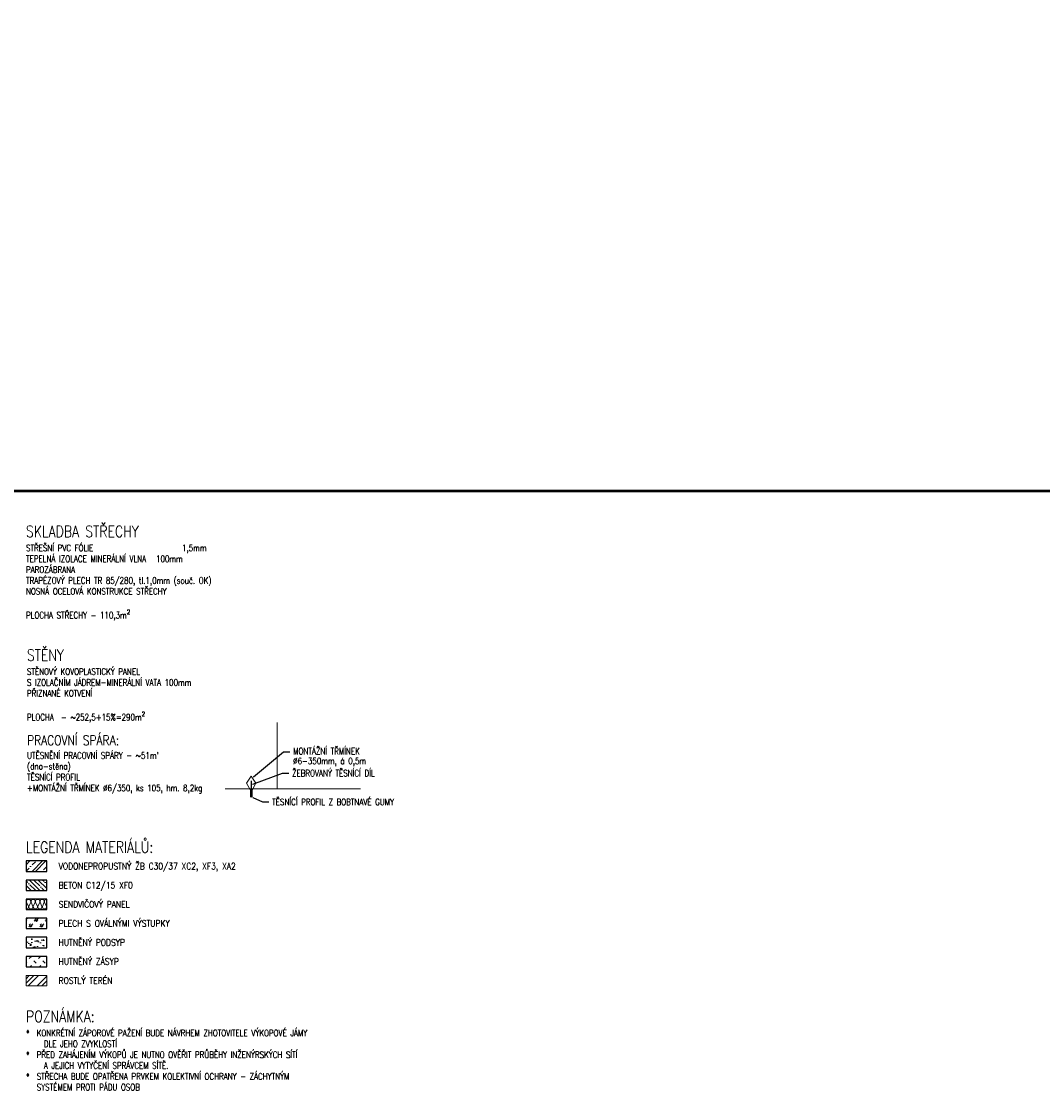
# Model space of a CAD drawing. Header units: millimetres. Extents: x -25606 to 96684, y -22894 to 47132.
# Tile 86 of 89: x 34845 to 50556, y -9222 to 7219. Entities that reach past the tile are written whole.
import ezdxf
from ezdxf import colors
from ezdxf.entities.mleader import LeaderData, LeaderLine
from ezdxf.enums import TextEntityAlignment as Align
from ezdxf.math import Vec2, Vec3

# ---------------------------------------------------------------- set-up
doc = ezdxf.new("R2010")
doc.units = ezdxf.units.MM
doc.header["$LTSCALE"] = 50
for name, color, linetype, lineweight in [('1LEGENDA_1000', 7, 'Continuous', 15), ('CA_POHHRA18', 8, 'Continuous', 18), ('CA_POHHRA25', 7, 'Continuous', 25), ('CA_SRAFY', 9, 'Continuous', 13), ('CA_TEXT25', 7, 'Continuous', 25), ('CA_TEXT35', 62, 'Continuous', 35)]:
    doc.layers.add(name, color=color, linetype=linetype, lineweight=lineweight)
doc.layers.add('RAMECEK', color=1, linetype='Continuous', lineweight=50, plot=False)
doc.styles.add('ROMANS', font='romans.shx', dxfattribs={"width": 0.8})

msp = doc.modelspace()

# ---------------------------------------------------------------- hatches: boundary and pattern name
at = {"layer": 'CA_POHHRA18'}
h = msp.add_hatch(dxfattribs=at)
h.set_pattern_fill('MISMAS', color=252, scale=30)
h.set_pattern_definition([(45, (-676512.77, -227572.39), (-84.852814, 84.852814), [60, -60]), (45, (-676525.5, -227551.18), (-84.852814, 84.852814), [30, -90]), (45, (-676531.87, -227574.51), (-84.852814, 84.852814), [30, -90]), (45, (-676500.05, -227576.63), (-84.852814, 84.852814), [30, -90]), (45, (-676506.41, -227578.75), (-84.852814, 84.852814), [30, -90])])
h.paths.add_polyline_path([(35236.74, -6571.21), (34916.74, -6571.21), (34916.74, -6731.21), (35236.74, -6731.21)])
at = {"layer": 'CA_SRAFY'}
h = msp.add_hatch(dxfattribs=at)
h.set_pattern_fill('ZELEZOBETON', color=256, scale=35)
h.set_pattern_definition([(45, (-434768.51, -231857.24), (-123.743687, 123.743687), []), (45, (-434719.01, -231857.24), (-123.743687, 123.743687), []), (45, (-434620.02, -231857.24), (-74.24621, 173.24116), [70, -35, 0, -35])])
h.paths.add_polyline_path([(35236.74, -5691.35), (34916.74, -5691.35), (34916.74, -5851.35), (35236.74, -5851.35)])
at = {"layer": 'CA_SRAFY', "transparency": 33554687}
h = msp.add_hatch(dxfattribs=at)
h.set_pattern_fill('ANSI35', color=256, scale=15, angle=90)
h.set_pattern_definition([(135, (258836.98, -156303.11), (-67.35192, -67.35192), []), (135, (258836.98, -156235.76), (-67.35192, -67.35192), [119.0625, -23.8125, 0, -23.8125])])
h.paths.add_polyline_path([(35236.74, -5984.63), (34916.74, -5984.63), (34916.74, -6144.63), (35236.74, -6144.63)])
at = {"layer": 'CA_SRAFY'}
h = msp.add_hatch(dxfattribs=at)
h.set_pattern_fill('FP_72', color=256, scale=0.8, angle=336.422, style=0, pattern_type=2)
h.set_pattern_definition([(246.422, (28898.256, -6285.87), (-9e-06, -159.01516), [27.4568, -14.4848, 72.2656, -14.4848, -44.8072]), (246.422, (28898.256, -6285.87), (-9e-06, -159.01516), [-128.692, 27.4568, -17.3504]), (293.578, (28939.896, -6285.873), (69.3992, 0.0003), [27.4568, -14.4848, 72.2656, -14.4848, -44.8072]), (293.578, (28939.896, -6285.873), (69.3992, 0.0003), [-128.692, 27.4568, -17.3504]), (180, (28939.9, -6285.87), (-6e-13, -159.0144), [41.6392, -27.7592]), (180, (28905.2, -6428.99), (-6e-13, -159.0144), [41.6392, -27.7592]), (270, (28950.88, -6311.04), (69.4, -2e-13), [13.2744, -145.74]), (270, (28916.18, -6390.546), (69.4, -2e-13), [13.2744, -145.74]), (270, (28887.27, -6311.04), (69.4, -2e-13), [13.2744, -145.74]), (270, (28852.57, -6390.545), (69.4, -2e-13), [13.2744, -145.74])])
h.paths.add_polyline_path([(35232.18, -6349.98), (35232.18, -6277.92), (34916.74, -6277.92), (34916.74, -6437.92), (35232.18, -6437.92)])
at = {"layer": 'CA_SRAFY', "lineweight": 13}
h = msp.add_hatch(dxfattribs=at)
h.set_pattern_fill('AR-CONC', color=256, style=0)
h.set_pattern_definition([(50, (-676512.77, -226985.81), (182.18467, -15.939086), [19.05, -209.55]), (355, (-676512.77, -226985.81), (-35.242826, 191.056643), [15.24, -167.64]), (100.451, (-676497.6, -226987.14), (146.9425, 175.116688), [16.19, -178.09]), (46.1842, (-676512.77, -226935.01), (271.07904, -42.04233), [28.575, -314.325]), (96.6356, (-676490.18, -226938.52), (237.40423, 247.42556), [24.285, -267.135]), (351.184, (-676512.77, -226935), (237.40461, 247.42512), [22.86, -251.46]), (21, (-676487.37, -226947.71), (151.61488, -102.26552), [19.05, -209.55]), (326, (-676487.37, -226947.71), (61.80203, 184.187966), [15.24, -167.64]), (71.4514, (-676474.74, -226956.24), (213.41649, 81.922858), [16.19, -178.09]), (37.5, (-676512.774, -226985.81), (3.088603, 84.555039), [0, -165.608, 0, -170.18, 0, -168.275]), (7.5, (-676512.77, -226985.81), (66.819663, 100.180575), [0, -97.028, 0, -161.798, 0, -64.135]), (327.5, (-676569.416, -226985.81), (135.590595, -5.728744), [0, -63.5, 0, -198.12, 0, -262.89]), (317.5, (-676594.82, -226985.81), (148.129181, 25.426491), [0, -82.55, 0, -131.572, 0, -186.69])])
h.paths.add_polyline_path([(35236.74, -6864.5), (34916.74, -6864.5), (34916.74, -7024.5), (35236.74, -7024.5)])
at = {"layer": 'CA_SRAFY'}
h = msp.add_hatch(dxfattribs=at)
h.set_pattern_fill('ZEM_NASYPANA', color=256, scale=50)
h.set_pattern_definition([(45, (1526677.71, 58427.17), (0, 141.421356), [50, -150]), (135, (1526783.78, 58497.88), (-141.421356, 1e-14), [50, -150])])
h.paths.add_polyline_path([(35236.74, -7157.79), (34916.74, -7157.79), (34916.74, -7317.79), (35236.74, -7317.79)])
h = msp.add_hatch(dxfattribs=at)
h.set_pattern_fill('ZEM_PUVODNI', color=256, scale=50)
h.set_pattern_definition([(45, (17092.71, -152604.83), (-141.42136, 141.42136), []), (45, (17163.42, -152604.83), (-141.42136, 141.42136), []), (45, (17234.13, -152604.83), (-141.42136, 141.42136), [])])
h.paths.add_polyline_path([(35236.74, -7611.07), (35236.74, -7451.07), (34916.74, -7451.07), (34916.74, -7611.07)])

# ---------------------------------------------------------------- linework, layer by layer
at = {"layer": 'CA_POHHRA18'}
for p, q in [((38781.68, -3561.66), (38781.68, -4583.27)), ((38781.68, -4583.27), (37981.68, -4583.27)), ((38781.68, -4583.27), (40062.14, -4583.27))]:
    msp.add_line(p, q, dxfattribs=at)
for points in [[(38369.48, -4709.5), (38369.48, -4601.5), (38309.68, -4493.5), (38381.68, -4385.5)], [(38393.88, -4709.5), (38393.88, -4601.5), (38453.68, -4493.5), (38381.68, -4385.5)]]:
    msp.add_lwpolyline(points, dxfattribs=at)
msp.add_lwpolyline([(34916.74, -7611.07), (35236.74, -7611.07), (35236.74, -7451.07), (34916.74, -7451.07)], close=True, dxfattribs=at)
at = {"layer": 'CA_POHHRA25', "ltscale": 0.5}
msp.add_lwpolyline([(38381.68, -4458.27), (38381.68, -4678.27), (38372.68, -4708.27), (38381.68, -4678.27), (38390.68, -4708.27)], dxfattribs=at)
at = {"layer": 'CA_POHHRA25'}
for points in [[(34916.74, -5851.35), (35236.74, -5851.35), (35236.74, -5691.35), (34916.74, -5691.35)], [(34916.74, -6144.63), (35236.74, -6144.63), (35236.74, -5984.63), (34916.74, -5984.63)], [(34916.74, -6731.21), (35236.74, -6731.21), (35236.74, -6571.21), (34916.74, -6571.21)], [(34916.74, -7024.5), (35236.74, -7024.5), (35236.74, -6864.5), (34916.74, -6864.5)], [(34916.74, -7317.79), (35236.74, -7317.79), (35236.74, -7157.79), (34916.74, -7157.79)]]:
    msp.add_lwpolyline(points, close=True, dxfattribs=at)
at = {"layer": 'RAMECEK'}
msp.add_lwpolyline([(24397.19, 0), (96683.95, 0), (96683.95, 29700), (24397.19, 29700)], close=True, dxfattribs=at)

# ---------------------------------------------------------------- texts
at = {"layer": '1LEGENDA_1000', "lineweight": 20, "style": 'ROMANS', "width": 0.85}
for s, p in [('VODONEPROPUSTNÝ ŽB C30/37 XC2, XF3, XA2', (35418.8, -5771.35)), ('BETON C12/15 XF0 ', (35418.8, -6064.63)), ('SENDVIČOVÝ PANEL ', (35418.8, -6357.92)), ('PLECH S OVÁLNÝMI VÝSTUPKY', (35418.8, -6651.21)), ('HUTNĚNÝ PODSYP', (35418.8, -6944.5)), ('HUTNĚNÝ ZÁSYP', (35418.8, -7237.79)), ('ROSTLÝ TERÉN', (35418.8, -7531.07))]:
    msp.add_text(s, height=100, dxfattribs=at).set_placement(p, align=Align.MIDDLE_LEFT)
at = {"layer": 'CA_TEXT25', "char_height": 100, "attachment_point": 1, "style": 'ROMANS'}
for s, insert in [('\\A1;\\pxsm1;{\\H1.75x;\\C62;SKLADBA STŘECHY\\P}STŘEŠNÍ PVC FÓLIE^I^I^I^I1,5mm\\PTEPELNÁ IZOLACE MINERÁLNÍ VLNA^I100mm\\PPAROZÁBRANA\\PTRAPÉZOVÝ PLECH TR 85/280, tl.1,0mm (souč. OK)\\PNOSNÁ OCELOVÁ KONSTRUKCE STŘECHY\\P\\PPLOCHA STŘECHY - 110,3m{\\H0.7x;\\S2^ ;\\H1.42857x;\\P\\W0.7; }', (34917.01, -536.58)), ('\\A1;\\pxsm1;{\\H1.75x;\\C62;STĚNY\\P\\ps*;}STĚNOVÝ KOVOPLASTICKÝ PANEL\\PS IZOLAČNÍM JÁDREM-MINERÁLNÍ VATA 100mm\\PPŘIZNANÉ KOTVENÍ\\P\\psm1;\\PPLOCHA  - ~252,5+15%=290m{\\H0.7x;\\S2^ ;}', (34930.42, -2438.24))]:
    msp.add_mtext(s, dxfattribs=dict(at, insert=insert))
at = {"layer": 'CA_TEXT25', "insert": (34916.74, -7995.29), "char_height": 100, "width": 5318.0028, "attachment_point": 1, "style": 'ROMANS'}
msp.add_mtext('\\A1;\\pxsm1;{\\H1.75x;\\C62;POZNÁMKA:\\P\\A0;\\H0.57143x;\\C256;*  KONKRÉTNÍ ZÁPOROVÉ PAŽENÍ BUDE NÁVRHEM ZHOTOVITELE VÝKOPOVÉ JÁMY\\P     DLE JEHO ZVYKLOSTÍ\\P*  PŘED ZAHÁJENÍM VÝKOPŮ JE NUTNO OVĚŘIT PRŮBĚHY INŽENÝRSKÝCH SÍTÍ\\P     A JEJICH VYTYČENÍ SPRÁVCEM SÍTĚ.\\P*  STŘECHA BUDE OPATŘENA PRVKEM KOLEKTIVNÍ OCHRANY - ZÁCHYTNÝM \\P   SYSTÉMEM PROTI PÁDU OSOB\\P\\A1;\\H1.25001x;\\W0.7; }', dxfattribs=at)
at = {"layer": 'CA_TEXT35', "insert": (34917.88, -5391.61), "char_height": 175, "width": 1.364242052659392e-12, "attachment_point": 1, "line_spacing_factor": 0.936439, "style": 'ROMANS'}
msp.add_mtext('\\pxt0.8,1.6,2.4,3.2,4,4.8,5.6,6.4,7.2,8,8.8,9.6,10.4,11.2,12,12.8,13.6,14.4,15.2,16,16.8,17.6,18.4,19.2,20,20.8,21.6,22.4,23.2,24,24.8,25.6;LEGENDA MATERIÁLŮ:', dxfattribs=at)

# ---------------------------------------------------------------- next in the draw order: texts
at = {"layer": 'CA_TEXT25', "insert": (34933.18, -3760.83), "char_height": 100, "width": 4.547473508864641e-12, "attachment_point": 1, "style": 'ROMANS', "bg_fill": 2}
msp.add_mtext("\\pxsm1;{\\H1.5x;\\C62;PRACOVNÍ SPÁRA:\\P\\H0.03333x;\\C256;\\P}UTĚSNĚNÍ PRACOVNÍ SPÁRY - ~51m' \\P(dno-stěna)\\PTĚSNÍCÍ PROFIL \\P+MONTÁŽNÍ TŘMÍNEK ∅6/350, ks 105, hm. 8,2kg  ", dxfattribs=at)

# ---------------------------------------------------------------- next in the draw order: leaders
at = {"layer": 'CA_TEXT25'}
ml = msp.add_multileader_mtext('Standard', dxfattribs=at)
ml.set_content('\\A1;MONTÁŽNÍ TŘMÍNEK\\P%%C6-350mm, á 0,5m', color=256, style='ROMANS')
ml.set_leader_properties()
ml.build(insert=Vec2(0, 0))
ml.multileader.update_dxf_attribs({"dogleg_length": 99.01, "arrow_head_size": 25})
ctx = ml.context
ctx.base_point, ctx.char_height, ctx.arrow_head_size, ctx.landing_gap_size, ctx.plane_origin = Vec3(38976.41, -4012.48), 100, 25, 50, Vec3(39320.04, -4502.07)
notes = []
notes.append((ctx, [(0, (1, 1, 0), (38877.39, -4012.48), (1, 0), 99.01, [(0, [(38398.94, -4411.37)], 0, [])])]))
ctx.mtext.insert, ctx.mtext.defined_height, ctx.mtext.line_spacing_factor, ctx.mtext.line_spacing_style, ctx.mtext.flow_direction = Vec3(39026.41, -3952.96), 94.34, 0.9, 2, 5
ctx.mtext.has_bg_fill, ctx.mtext.bg_color, ctx.mtext.bg_scale_factor, ctx.mtext.bg_transparency, ctx.mtext.use_window_bg_color = 1, -1073741824, 1.05, 0, 1
for ctx, leaders in notes:
    for number, flags, end, landing, length, lines in leaders:
        leader = LeaderData()
        leader.index, (leader.has_last_leader_line, leader.has_dogleg_vector, leader.attachment_direction) = number, flags
        leader.last_leader_point, leader.dogleg_vector, leader.dogleg_length = Vec3(end), Vec3(landing), length
        for number, points, colour, breaks in lines:
            line = LeaderLine()
            line.index, line.vertices, line.color, line.breaks = number, Vec3.list(points), colors.encode_raw_color(colour), breaks
            leader.lines.append(line)
        ctx.leaders.append(leader)

# ---------------------------------------------------------------- next in the draw order: linework, layer by layer
at = {"layer": 'CA_POHHRA25'}
msp.add_lwpolyline([(34916.74, -6437.92), (35236.74, -6437.92), (35236.74, -6277.92), (34916.74, -6277.92)], close=True, dxfattribs=at)

# ---------------------------------------------------------------- next in the draw order: leaders
at = {"layer": 'CA_TEXT25'}
ml = msp.add_multileader_mtext('Standard', dxfattribs=at)
ml.set_content('\\A1;ŽEBROVANÝ TĚSNÍCÍ DÍL ', color=256, style='ROMANS')
ml.set_leader_properties()
ml.build(insert=Vec2(0, 0))
ml.multileader.update_dxf_attribs({"dogleg_length": 99.01, "arrow_head_size": 25})
ctx = ml.context
ctx.base_point, ctx.char_height, ctx.arrow_head_size, ctx.landing_gap_size, ctx.plane_origin = Vec3(38958.8, -4340.93), 100, 25, 50, Vec3(39355.38, -4957.35)
notes = []
notes.append((ctx, [(0, (1, 1, 0), (38859.79, -4340.93), (1, 0), 99.01, [(0, [(38381.12, -4516.93)], 0, [])])]))
ctx.mtext.insert, ctx.mtext.defined_height, ctx.mtext.line_spacing_factor, ctx.mtext.line_spacing_style, ctx.mtext.flow_direction = Vec3(39008.8, -4290.93), 94.34, 0.9, 2, 5
ctx.mtext.has_bg_fill, ctx.mtext.bg_color, ctx.mtext.bg_scale_factor, ctx.mtext.bg_transparency, ctx.mtext.use_window_bg_color = 1, -1073741824, 1.05, 0, 1
for ctx, leaders in notes:
    for number, flags, end, landing, length, lines in leaders:
        leader = LeaderData()
        leader.index, (leader.has_last_leader_line, leader.has_dogleg_vector, leader.attachment_direction) = number, flags
        leader.last_leader_point, leader.dogleg_vector, leader.dogleg_length = Vec3(end), Vec3(landing), length
        for number, points, colour, breaks in lines:
            line = LeaderLine()
            line.index, line.vertices, line.color, line.breaks = number, Vec3.list(points), colors.encode_raw_color(colour), breaks
            leader.lines.append(line)
        ctx.leaders.append(leader)

# ---------------------------------------------------------------- next in the draw order: leaders
ml = msp.add_multileader_mtext('Standard', dxfattribs=at)
ml.set_content('\\A1;TĚSNÍCÍ PROFIL Z BOBTNAVÉ GUMY', color=256, style='ROMANS')
ml.set_leader_properties()
ml.build(insert=Vec2(0, 0))
ml.multileader.update_dxf_attribs({"dogleg_length": 99.01, "arrow_head_size": 25})
ctx = ml.context
ctx.base_point, ctx.char_height, ctx.arrow_head_size, ctx.landing_gap_size, ctx.plane_origin = Vec3(38653.66, -4784.06), 100, 25, 50, Vec3(39245.42, -5981.72)
notes = []
notes.append((ctx, [(0, (1, 1, 0), (38554.65, -4784.06), (1, 0), 99.01, [(0, [(38381.68, -4702.57)], 0, [])])]))
ctx.mtext.insert, ctx.mtext.defined_height, ctx.mtext.line_spacing_factor, ctx.mtext.line_spacing_style, ctx.mtext.flow_direction = Vec3(38703.66, -4734.06), 94.34, 0.9, 2, 5
ctx.mtext.has_bg_fill, ctx.mtext.bg_color, ctx.mtext.bg_scale_factor, ctx.mtext.bg_transparency, ctx.mtext.use_window_bg_color = 1, -1073741824, 1.05, 0, 1
for ctx, leaders in notes:
    for number, flags, end, landing, length, lines in leaders:
        leader = LeaderData()
        leader.index, (leader.has_last_leader_line, leader.has_dogleg_vector, leader.attachment_direction) = number, flags
        leader.last_leader_point, leader.dogleg_vector, leader.dogleg_length = Vec3(end), Vec3(landing), length
        for number, points, colour, breaks in lines:
            line = LeaderLine()
            line.index, line.vertices, line.color, line.breaks = number, Vec3.list(points), colors.encode_raw_color(colour), breaks
            leader.lines.append(line)
        ctx.leaders.append(leader)

doc.saveas('drawing.dxf')
